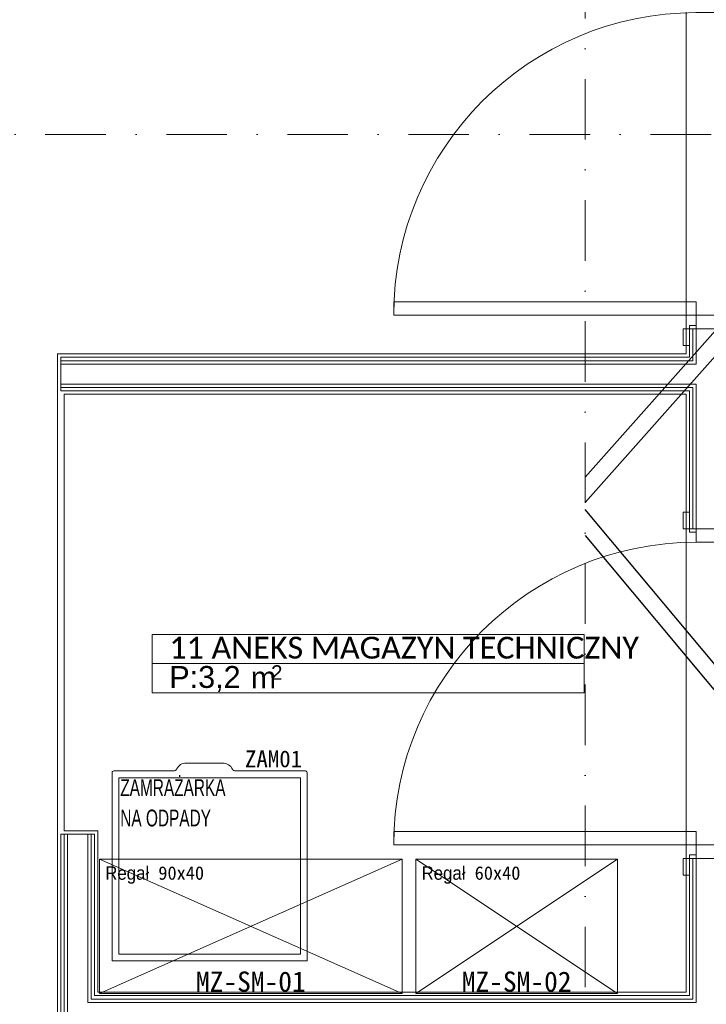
# Model space of a CAD drawing. Header units: centimetres. Extents: x -9388 to 91680, y -1419244 to 50347.
# Tile 115 of 183: x 43391 to 45434, y -708693 to -705765. Entities that reach past the tile are written whole.
import ezdxf
from ezdxf.enums import TextEntityAlignment as Align

# ---------------------------------------------------------------- set-up
doc = ezdxf.new("R2010")
doc.units = ezdxf.units.CM
doc.linetypes.add('Kropki i Kreski', pattern=[360, 180, -90, 0, -90])
for name, color, linetype in [('! Strefy Powierzchnie', 7, 'Continuous'), ('Drzwi ArchiCAD', 7, 'Continuous'), ('Osie', 7, 'Continuous'), ('Wnętrze - umeblowanie', 7, 'Continuous')]:
    doc.layers.add(name, color=color, linetype=linetype)
for name, color, linetype, lineweight in [('Drzwi ArchiCAD_Nr_pióra__1', 7, 'Continuous', 13), ('Drzwi ArchiCAD_Nr_pióra__23', 7, 'Continuous', 15), ('Drzwi ArchiCAD_Nr_pióra__3', 7, 'Continuous', 13), ('Drzwi ArchiCAD_Nr_pióra__41', 7, 'Continuous', 15), ('Metryczki pomieszczeń ArchiCADa_Nr_pióra__6', 7, 'Continuous', 13), ('Osie_Nr_pióra__1', 7, 'Continuous', 13), ('Osie_Nr_pióra__4', 7, 'Continuous', 13), ('Q_podkład', 8, 'Continuous', 9), ('Q_wys prowadzenia instalacji', 6, 'Continuous', 13), ('Wnętrze - umeblowanie_Nr_pióra__1', 7, 'Continuous', 13), ('Wnętrze - umeblowanie_Nr_pióra__101', 7, 'Continuous', 5), ('Ściany wewnętrzne_Nr_pióra__1', 7, 'Continuous', 13), ('Ściany wewnętrzne_Nr_pióra__41', 7, 'Continuous', 15)]:
    doc.layers.add(name, color=color, linetype=linetype, lineweight=lineweight)
doc.layers.add('Q_uwagi', color=7, linetype='Continuous', lineweight=30, true_color=0xff0101, plot=False)
doc.styles.add('Arial Narrow_____', font='ARIALN.TTF', dxfattribs={"width": 0.8})
doc.styles.add('GENERATED_STYLE_1', font='calibri.ttf')
doc.styles.add('GENERATED_STYLE_2', font='arial.ttf')
doc.styles.add('GENERATED_STYLE_3', font='calibri.ttf')
doc.styles.add('GENERATED_STYLE_4', font='ARIALN.TTF')

# ---------------------------------------------------------------- blocks, each defined once
blk = doc.blocks.new('ANEKS MAGAZYN TECHNICZNY_11_7', base_point=(43036.1, -709356))
at = {"layer": 'Metryczki pomieszczeń ArchiCADa_Nr_pióra__6', "linetype": 'Continuous'}
for p, q in [((42406.4, -709226.7), (42423.9, -709141.8)), ((42423.9, -709141.8), (43683.2, -709400.5)), ((42389, -709311.6), (42406.4, -709226.7)), ((43665.7, -709485.4), (42406.4, -709226.7)), ((42406.4, -709226.7), (43665.7, -709485.4)), ((43648.3, -709570.2), (42389, -709311.6)), ((43683.2, -709400.5), (43665.7, -709485.4)), ((43665.7, -709485.4), (43648.3, -709570.2))]:
    blk.add_line(p, q, dxfattribs=at)
at = {"layer": 'Metryczki pomieszczeń ArchiCADa_Nr_pióra__6'}
for tag, height, style, p in [('ROOM_NAME', 65, 'GENERATED_STYLE_1', (42472.8, -709158.8)), ('ROOM_AREA', 65, 'GENERATED_STYLE_2', (42455.4, -709244.1)), ('DUMMY_385', 65, 'GENERATED_STYLE_2', (42667.6, -709289.3)), ('DUMMY_386', 43.3, 'GENERATED_STYLE_2', (42752.5, -709302.6))]:
    blk.add_attdef(tag, text='', height=height, rotation=348.3916, dxfattribs=dict(at, style=style)).set_placement(p, align=Align.TOP_LEFT)
blk = doc.blocks.new('Garderoba 19_2')
at = {"layer": 'Wnętrze - umeblowanie_Nr_pióra__101', "color": 8, "linetype": 'Continuous'}
for p, q in [((600, 400), (0, 400)), ((0, 400), (0, 0)), ((600, 0), (0, 400)), ((0, 0), (600, 400)), ((600, 0), (600, 400)), ((0, 0), (600, 0))]:
    blk.add_line(p, q, dxfattribs=at)
blk = doc.blocks.new('Garderoba 19_4')
at = {"layer": 'Wnętrze - umeblowanie_Nr_pióra__101', "color": 8, "linetype": 'Continuous'}
for p, q in [((900, 399.7), (0, 399.7)), ((0, 399.7), (0, 0)), ((900, 0), (0, 399.7)), ((0, 0), (900, 399.7)), ((900, 0), (900, 399.7)), ((0, 0), (900, 0))]:
    blk.add_line(p, q, dxfattribs=at)
blk = doc.blocks.new('Standardowy znacznik siatki_3')
at = {"layer": 'Osie_Nr_pióra__4', "linetype": 'Kropki i Kreski'}
blk.add_line((1000, 0), (17990.8, 0), dxfattribs=at)
at = {"layer": 'Osie_Nr_pióra__1', "style": 'GENERATED_STYLE_3'}
for tag, p in [('AC_MarkerText_1_0', (-125, 5.7)), ('AC_MarkerText_1_1', (19115.8, 5.7))]:
    blk.add_attdef(tag, text='', height=100, rotation=360, dxfattribs=at).set_placement(p, align=Align.MIDDLE_CENTER)
blk = doc.blocks.new('Standardowy znacznik siatki_7')
at = {"layer": 'Osie_Nr_pióra__4', "linetype": 'Kropki i Kreski'}
blk.add_line((1000, 0), (12138.2, 0), dxfattribs=at)
at = {"layer": 'Osie_Nr_pióra__1', "style": 'GENERATED_STYLE_3'}
for tag, p in [('AC_MarkerText_1_0', (-125, 5.7)), ('AC_MarkerText_1_1', (13263.2, 5.7))]:
    blk.add_attdef(tag, text='', height=100, rotation=270, dxfattribs=at).set_placement(p, align=Align.MIDDLE_CENTER)
blk = doc.blocks.new('Drzwi 19_8')
at = {"layer": 'Drzwi ArchiCAD_Nr_pióra__1', "color": 8, "linetype": 'Continuous'}
for p, q in [((-490, 20), (-540, 20)), ((-490, 10), (-490, 20)), ((-490, 0), (-490, 10)), ((490, 10), (490, 20)), ((490, 20), (540, 20)), ((490, 0), (490, 10)), ((-490, -80), (-540, -80)), ((-490, -70), (-490, -60)), ((-490, -80), (-490, -70)), ((490, -70), (490, -60)), ((490, -80), (490, -70)), ((490, -80), (540, -80))]:
    blk.add_line(p, q, dxfattribs=at)
at = {"layer": 'Drzwi ArchiCAD_Nr_pióra__23', "color": 8, "linetype": 'Continuous'}
for p, q in [((-450, 0), (-490, 0)), ((-490, 0), (-490, -60)), ((-450, -60), (-450, 0)), ((490, 0), (450, 0)), ((450, 0), (450, -60)), ((490, -60), (490, 0)), ((-490, -60), (-450, -60)), ((450, -60), (490, -60))]:
    blk.add_line(p, q, dxfattribs=at)
at = {"layer": 'Drzwi ArchiCAD_Nr_pióra__3', "color": 8, "linetype": 'Continuous'}
for p, q in [((410, 0), (410, 900)), ((410, 900), (450, 900)), ((450, 900), (450, 0)), ((-490, 39), (-540, 39)), ((-540, 39), (-540, 20)), ((-490, 20), (-490, 39)), ((540, 39), (490, 39)), ((490, 39), (490, 20)), ((540, 20), (540, 39)), ((-540, 20), (-490, 20)), ((-480, 20), (-490, 20)), ((-490, 20), (-490, 0)), ((-490, 0), (-480, 0)), ((-480, 0), (-480, 20)), ((450, 0), (410, 0)), ((490, 20), (480, 20)), ((480, 20), (480, 0)), ((480, 0), (490, 0)), ((490, 0), (490, 20)), ((490, 20), (540, 20)), ((-490, -80), (-540, -80)), ((-540, -80), (-540, -99)), ((-480, -60), (-490, -60)), ((-490, -60), (-490, -80)), ((-490, -80), (-480, -80)), ((-490, -99), (-490, -80)), ((-480, -80), (-480, -60)), ((490, -60), (480, -60)), ((480, -60), (480, -80)), ((480, -80), (490, -80)), ((490, -80), (490, -60)), ((540, -80), (490, -80)), ((490, -80), (490, -99)), ((540, -99), (540, -80)), ((-540, -99), (-490, -99)), ((490, -99), (540, -99))]:
    blk.add_line(p, q, dxfattribs=at)
blk.add_arc((450, 0), 900, 90, 180, dxfattribs=at)
at = {"layer": 'Drzwi ArchiCAD_Nr_pióra__41', "color": 8, "linetype": 'Continuous'}
for p, q in [((-490, -60), (-490, 0)), ((490, -60), (490, 0))]:
    blk.add_line(p, q, dxfattribs=at)
blk = doc.blocks.new('PAB.01_RZUT PRZYZIEMIA')
at = {"layer": '! Strefy Powierzchnie', "color": 8, "linetype": 'Continuous', "lineweight": 0, "flags": 128}
for points in [[(42139, -704614.2), (42139, -710390.3), (43599, -710390.3), (43599, -708777.6), (43504, -708777.6), (43504, -708187.3), (43504, -706869.3), (43504, -706759.3), (45374, -706759.3), (45374, -704614.2)], [(43524, -708177.3), (43624, -708177.3), (43624, -708657.6), (45374, -708657.6), (45374, -706879.3), (43524, -706879.3)]]:
    blk.add_lwpolyline(points, close=True, dxfattribs=at)
at = {"layer": 'Wnętrze - umeblowanie_Nr_pióra__101', "color": 8, "linetype": 'Continuous', "flags": 128}
blk.add_lwpolyline([(44246.3, -708564.4), (43666.3, -708564.4), (43666.3, -708004.4, -0.414214), (43671.3, -707999.4), (43849.3, -707999.4, 0.289122), (43858.3, -707993.7, -0.300084), (43887.2, -707976.3), (43995.4, -707976.3, -0.278224), (44024.3, -707993.7, 0.267387), (44033.3, -707999.4), (44241.3, -707999.4, -0.414214), (44246.3, -708004.4)], format="xyb", close=True, dxfattribs=at)
blk.add_lwpolyline([(44226.3, -708544.4), (43686.3, -708544.4), (43686.3, -708019.4), (44226.3, -708019.4)], close=True, dxfattribs=at)
at = {"layer": 'Ściany wewnętrzne_Nr_pióra__1', "color": 8, "linetype": 'Continuous'}
for p, q in [((45384, -706684.2), (45384, -706734.2)), ((45394, -706684.2), (45384, -706684.2)), ((45394, -706684.2), (45394, -706779.3)), ((45404, -706684.2), (45394, -706684.2)), ((45384, -706779.3), (43514, -706779.3)), ((45394, -706779.3), (45384, -706779.3)), ((43514, -706859.3), (45384, -706859.3)), ((45384, -706859.3), (45394, -706859.3)), ((45394, -706859.3), (45394, -707279.3)), ((45384, -707279.3), (45384, -707229.3)), ((45394, -707279.3), (45384, -707279.3)), ((45404, -707279.3), (45394, -707279.3)), ((43524, -708187.3), (43524, -708757.6)), ((43604, -708677.6), (43604, -708187.3)), ((45384, -708259.3), (45384, -708309.3)), ((45394, -708259.3), (45384, -708259.3)), ((45394, -708259.3), (45394, -708667.6)), ((45404, -708259.3), (45394, -708259.3)), ((45394, -708677.6), (43604, -708677.6)), ((45394, -708667.6), (45394, -708677.6))]:
    blk.add_line(p, q, dxfattribs=at)
at = {"layer": 'Ściany wewnętrzne_Nr_pióra__1', "color": 8, "linetype": 'Continuous', "flags": 128}
for points in [[(45384, -706684.2), (45384, -706769.3)], [(45384, -706769.3), (43514, -706769.3)], [(43514, -706769.3), (43514, -706779.3)], [(43514, -706779.3), (43514, -706789.3)], [(43514, -706849.3), (43514, -706859.3)], [(43514, -706859.3), (43514, -706869.3)], [(43514, -706869.3), (45384, -706869.3)], [(45384, -706869.3), (45384, -707279.3)], [(43514, -708187.3), (43514, -708767.6)], [(43524, -708187.3), (43514, -708187.3)], [(43534, -708187.3), (43524, -708187.3)], [(43604, -708187.3), (43594, -708187.3)], [(43614, -708187.3), (43604, -708187.3)], [(43614, -708667.6), (43614, -708187.3)], [(45384, -708259.3), (45384, -708667.6)], [(45384, -708667.6), (43614, -708667.6)]]:
    blk.add_lwpolyline(points, dxfattribs=at)
at = {"layer": 'Ściany wewnętrzne_Nr_pióra__41', "color": 8, "linetype": 'Continuous'}
for p, q in [((45404, -706684.2), (45404, -706789.3)), ((45464, -706684.2), (45404, -706684.2)), ((45384, -706789.3), (43514, -706789.3)), ((45394, -706789.3), (45384, -706789.3)), ((45404, -706789.3), (45394, -706789.3)), ((43514, -706849.3), (45384, -706849.3)), ((45384, -706849.3), (45394, -706849.3)), ((45394, -706849.3), (45404, -706849.3)), ((45404, -706849.3), (45404, -707279.3)), ((45464, -707279.3), (45404, -707279.3)), ((43534, -708187.3), (43534, -708747.6)), ((43594, -708687.6), (43594, -708187.3)), ((45404, -708259.3), (45404, -708667.6)), ((45464, -708259.3), (45404, -708259.3)), ((45404, -708687.6), (43594, -708687.6)), ((45404, -708667.6), (45404, -708677.6)), ((45404, -708677.6), (45404, -708687.6))]:
    blk.add_line(p, q, dxfattribs=at)
at = {"layer": 'Ściany wewnętrzne_Nr_pióra__41', "color": 8, "linetype": 'Continuous', "flags": 128}
for points in [[(43514, -706789.3), (43514, -706849.3)], [(43594, -708187.3), (43534, -708187.3)]]:
    blk.add_lwpolyline(points, dxfattribs=at)
at = {"layer": '! Strefy Powierzchnie', "color": 8, "linetype": 'Continuous'}
ref = blk.add_blockref('ANEKS MAGAZYN TECHNICZNY_11_7', (44427.8, -707680.2), dxfattribs=dict(at, rotation=11.60840108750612))
ref.add_attrib('ROOM_NAME', '11 ANEKS MAGAZYN TECHNICZNY', dxfattribs={"layer": 'Metryczki pomieszczeń ArchiCADa_Nr_pióra__6', "color": 7, "height": 65, "rotation": 360, "style": 'GENERATED_STYLE_1'}).set_placement((43836.4, -707600.3), align=Align.TOP_LEFT)
ref.add_attrib('ROOM_AREA', 'P:3,2', dxfattribs={"layer": 'Metryczki pomieszczeń ArchiCADa_Nr_pióra__6', "color": 7, "height": 65, "rotation": 360, "style": 'GENERATED_STYLE_2'}).set_placement((43836.5, -707687.4), align=Align.TOP_LEFT)
ref.add_attrib('DUMMY_385', ' m', dxfattribs={"layer": 'Metryczki pomieszczeń ArchiCADa_Nr_pióra__6', "color": 7, "height": 65, "rotation": 360, "style": 'GENERATED_STYLE_2'}).set_placement((44053.5, -707689.1), align=Align.TOP_LEFT)
ref.add_attrib('DUMMY_386', '2', dxfattribs={"layer": 'Metryczki pomieszczeń ArchiCADa_Nr_pióra__6', "color": 7, "height": 43.3, "rotation": 360, "style": 'GENERATED_STYLE_2'}).set_placement((44139.4, -707685), align=Align.TOP_LEFT)
at = {"layer": 'Drzwi ArchiCAD', "color": 8, "linetype": 'Continuous', "xscale": -1, "zscale": 1000, "rotation": 89.99999713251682}
for p in [(45404, -706194.2), (45404, -707769.3)]:
    blk.add_blockref('Drzwi 19_8', p, dxfattribs=at)
at = {"layer": 'Osie', "color": 8, "linetype": 'Continuous', "zscale": 1000}
for name, p, rotation in [('Standardowy znacznik siatki_7', (45074, -712523.4), 89.99999713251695), ('Standardowy znacznik siatki_3', (30584.3, -706106.3), 359.999997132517)]:
    blk.add_blockref(name, p, dxfattribs=dict(at, rotation=rotation))
at = {"layer": 'Wnętrze - umeblowanie', "color": 8, "linetype": 'Continuous', "lineweight": 5, "zscale": 1000, "rotation": 179.9999971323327}
for name, p in [('Garderoba 19_4', (44529, -708261.6)), ('Garderoba 19_2', (45169.7, -708261.3))]:
    blk.add_blockref(name, p, dxfattribs=at)
at = {"layer": 'Wnętrze - umeblowanie_Nr_pióra__1', "color": 8, "linetype": 'Continuous', "rotation": 360, "style": 'GENERATED_STYLE_2'}
for s, insert, char_height, attachment_point in [('\\A1;{\\fMS Gothic|b0|i0|c238|p49;ZAM01}', (44061.5, -707938.4), 50, 1), ('\\A1;{\\fMS Gothic|b0|i0|c238|p49;Regał 90x40}', (43645.8, -708282.9), 40, 1), ('\\A1;{\\fMS Gothic|b0|i0|c238|p49;Regał 60x40}', (44586.9, -708282.9), 40, 1), ('\\A1;{\\fMS Gothic|b0|i0|c238|p49;MZ-SM-01}', (44079, -708595.8), 60, 2), ('\\A1;{\\fMS Gothic|b0|i0|c238|p49;MZ-SM-02}', (44869.7, -708595.8), 60, 2)]:
    blk.add_mtext(s, dxfattribs=dict(at, insert=insert, char_height=char_height, attachment_point=attachment_point))
at = {"layer": 'Wnętrze - umeblowanie_Nr_pióra__1', "color": 8, "linetype": 'Continuous', "insert": (43690.6, -708024), "char_height": 50, "width": 537.706, "attachment_point": 1, "rotation": 360, "line_spacing_factor": 1.083718, "style": 'GENERATED_STYLE_4'}
blk.add_mtext('\\A1;{\\W0.800000x;\\fArial Narrow|b0|i0|c238|p34;ZAMRAŻARKA \\P\\fArial Narrow|b0|i0|c238|p34;NA ODPADY}', dxfattribs=at)
blk = doc.blocks.new('A$C674EB6B2')
at = {"layer": 'Q_uwagi', "linetype": 'Continuous'}
for p, q in [((-149.5, -4327.5), (-1049.8, -5343)), ((-1049.8, -5418.4), (-151.5, -4405.1)), ((-202.8, -6453.1), (-1049.8, -5438.6)), ((-1049.8, -5516.6), (-204.7, -6528.8))]:
    blk.add_line(p, q, dxfattribs=at)

msp = doc.modelspace()

# ---------------------------------------------------------------- block references
at = {"layer": 'Q_podkład'}
msp.add_blockref('PAB.01_RZUT PRZYZIEMIA', (0, 0), dxfattribs=at)

# ---------------------------------------------------------------- next in the draw order: block references
at = {"layer": 'Q_uwagi'}
msp.add_blockref('A$C674EB6B2', (46123.8, -701782.8), dxfattribs=at)

# ---------------------------------------------------------------- next in the draw order: texts
at = {"layer": 'Q_wys prowadzenia instalacji', "style": 'Arial Narrow_____', "width": 0.8}
for p in [(42480.8, -706870.3), (42480.8, -707851.5), (42480.8, -708886.1)]:
    msp.add_text('Hoś=3,35m', height=180, dxfattribs=at).set_placement(p)

doc.saveas('drawing.dxf')
